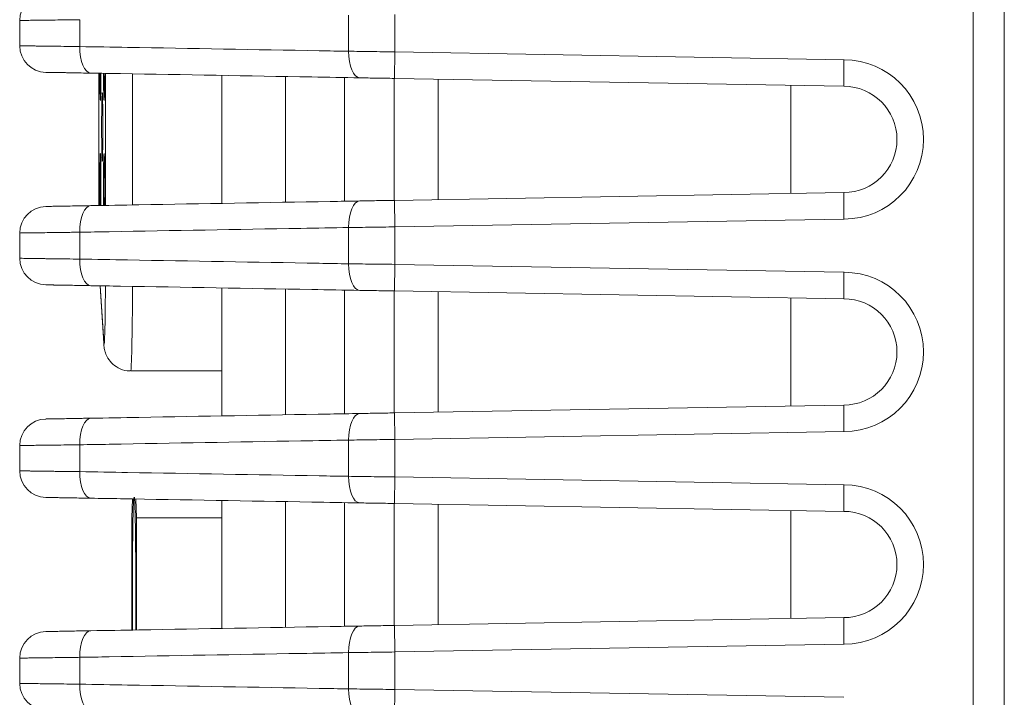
# Model space of a CAD drawing. Header units: millimetres. Extents: x 990 to 1809, y 0 to 562.
# Tile 51 of 256: x 1198 to 1217, y 324 to 337. Entities that reach past the tile are written whole.
import ezdxf

# ---------------------------------------------------------------- set-up
doc = ezdxf.new("R2010")
doc.units = ezdxf.units.MM
doc.layers.add('1', color=7, linetype='Continuous', true_color=0xffffff)

msp = doc.modelspace()

# ---------------------------------------------------------------- linework, layer by layer
at = {"layer": '1', "color": 7, "linetype": 'Continuous', "lineweight": 18}
for p, q in [((1216.353, 298.616), (1216.353, 378.66)), ((1216.94, 378.66), (1216.94, 304.388)), ((1205.477, 336.286), (1205.469, 335.786)), ((1205.477, 336.286), (1213.925, 336.138)), ((1199.912, 335.883), (1199.912, 333.394)), ((1200.034, 333.396), (1200.034, 335.881)), ((1200.543, 333.405), (1200.543, 335.872)), ((1202.221, 335.843), (1202.221, 333.434)), ((1203.421, 333.455), (1203.421, 335.821)), ((1204.528, 335.802), (1204.528, 333.474)), ((1205.467, 333.491), (1205.467, 335.786)), ((1213.921, 335.638), (1205.469, 335.786)), ((1206.29, 335.771), (1206.29, 333.505)), ((1205.469, 333.491), (1213.921, 333.638)), ((1205.477, 332.991), (1205.469, 333.491)), ((1213.925, 333.138), (1205.477, 332.991)), ((1205.469, 331.786), (1205.477, 332.286)), ((1205.477, 332.286), (1213.925, 332.138)), ((1199.932, 331.876), (1200.002, 330.801)), ((1199.933, 331.882), (1200.001, 330.833)), ((1202.221, 331.843), (1202.221, 329.434)), ((1203.421, 329.455), (1203.421, 331.821)), ((1204.528, 331.802), (1204.528, 329.474)), ((1205.467, 329.491), (1205.467, 331.786)), ((1213.921, 331.638), (1205.469, 331.786)), ((1206.29, 331.771), (1206.29, 329.505)), ((1200.508, 330.282), (1202.221, 330.282)), ((1205.469, 329.491), (1213.921, 329.638)), ((1205.469, 329.491), (1205.477, 328.991)), ((1213.925, 329.138), (1205.477, 328.991)), ((1205.469, 327.786), (1205.477, 328.286)), ((1205.477, 328.286), (1213.925, 328.138)), ((1200.54, 327.872), (1200.529, 327.516)), ((1200.616, 327.516), (1200.606, 327.871)), ((1202.221, 327.843), (1202.221, 325.434)), ((1203.421, 325.455), (1203.421, 327.821)), ((1204.528, 327.802), (1204.528, 325.474)), ((1205.467, 325.491), (1205.467, 327.786)), ((1213.921, 327.638), (1205.469, 327.786)), ((1206.29, 327.771), (1206.29, 325.505)), ((1200.529, 327.516), (1200.529, 325.404)), ((1202.221, 327.516), (1200.616, 327.516)), ((1200.616, 325.406), (1200.616, 327.516)), ((1205.469, 325.491), (1213.921, 325.638)), ((1205.469, 325.491), (1205.477, 324.991)), ((1213.925, 325.138), (1205.477, 324.991)), ((1205.469, 323.786), (1205.477, 324.286)), ((1205.477, 324.286), (1213.925, 324.138))]:
    msp.add_line(p, q, dxfattribs=at)
for centre, radius, start, end in [((1198.921, 336.876), 0.5, 91, 180), ((1198.921, 336.4), 0.5, 180, 269), ((1213.921, 334.638), 1.5, 270.1835, 89.8165), ((1213.921, 334.638), 1, 270, 90), ((1198.921, 332.876), 0.5, 91, 180), ((1198.921, 332.4), 0.5, 180, 269), ((1213.921, 330.638), 1.5, 270.1835, 89.8165), ((1213.921, 330.638), 1, 270, 90), ((1198.921, 328.876), 0.5, 91, 180), ((1198.921, 328.4), 0.5, 180, 269), ((1213.921, 326.638), 1.5, 270.1835, 89.8165), ((1213.921, 326.638), 1, 270, 90), ((1198.921, 324.876), 0.5, 91, 180), ((1198.921, 324.4), 0.5, 180, 269)]:
    msp.add_arc(centre, radius, start, end, dxfattribs=at)
for centre, major_axis, ratio, start_param, end_param in [((1199.768, 336.385), (0.009, 0.5), 0.434695, 1.578384, 3.141593), ((1204.825, 336.297), (0.009, 0.5), 0.434695, 1.578384, 3.141593), ((1199.938, 336.023), (0, 0.65), 0.017452, 1.792475, 3.141593), ((1199.938, 336.023), (0, 0.65), 0.017452, 3.141593, 4.488993), ((1200.008, 336.023), (0, 0.65), 0.017452, 1.79439, 3.141593), ((1200.008, 336.023), (0, 0.65), 0.017452, 3.141593, 4.487028), ((1199.973, 334.873), (0, 0.65), 0.017452, 0, 3.141593), ((1200.223, 335.523), (0, 0.25), 0.999848, 1.570824, 1.710424), ((1199.973, 334.873), (0, 0.65), 0.017452, 3.141593, 6.283185), ((1199.938, 333.723), (0, 0.65), 0.017452, 0, 2.113998), ((1200.188, 334.373), (0, 0.25), 0.999848, 1.570824, 1.746136), ((1199.938, 333.723), (0, 0.65), 0.017452, 4.171594, 6.283185), ((1200.008, 333.723), (0, 0.65), 0.017452, 0, 2.111738), ((1200.008, 333.723), (0, 0.65), 0.017452, 4.1739, 6.283185), ((1199.768, 332.891), (0.009, -0.5), 0.434695, 3.141593, 4.704801), ((1204.825, 332.979), (-0.009, 0.5), 0.434695, 0, 1.563209), ((1199.768, 332.385), (0.009, 0.5), 0.434695, 1.578384, 3.141593), ((1204.825, 332.297), (0.009, 0.5), 0.434695, 1.578384, 3.141593), ((1200.008, 332.282), (0, -1.5), 0.017452, 0.417652, 1.297227), ((1200.508, 332.282), (0, -2), 0.017452, 0.000033, 1.364001), ((1200.008, 332.282), (0, -1.5), 0.017452, 6.020639, 6.700837), ((1200.501, 330.833), (0.499, 0.032), 0.965585, 3.07444, 3.141616), ((1204.825, 328.979), (-0.009, 0.5), 0.434695, 0, 1.563209), ((1199.768, 328.891), (0.009, -0.5), 0.434695, 3.141593, 4.704801), ((1199.768, 328.385), (0.009, 0.5), 0.434695, 1.578384, 3.141593), ((1204.825, 328.297), (-0.009, -0.5), 0.434695, 4.719976, 6.283185), ((1200.573, 326.073), (0, 1.85), 0.017452, 0.168025, 1.940571), ((1200.573, 326.073), (0, 1.85), 0.017452, 4.340307, 6.14088), ((1204.825, 324.979), (-0.009, 0.5), 0.434695, 0, 1.563209), ((1199.768, 324.891), (0.009, -0.5), 0.434695, 3.141593, 4.704801), ((1199.768, 324.385), (0.009, 0.5), 0.434695, 1.578384, 3.141593), ((1204.825, 324.297), (-0.009, -0.5), 0.434696, 4.719976, 6.283185)]:
    msp.add_ellipse(centre, major_axis=major_axis, ratio=ratio, start_param=start_param, end_param=end_param, dxfattribs=at)
for points, knots in [([(1199.551, 336.891), (1199.509, 336.89), (1199.467, 336.89), (1199.385, 336.889), (1199.345, 336.888), (1199.228, 336.887), (1199.081, 336.885), (1198.952, 336.883), (1198.876, 336.882), (1198.861, 336.882), (1198.832, 336.882), (1198.79, 336.881), (1198.751, 336.881), (1198.676, 336.88), (1198.633, 336.879), (1198.576, 336.878), (1198.558, 336.878), (1198.534, 336.878), (1198.526, 336.878), (1198.512, 336.877), (1198.505, 336.877), (1198.472, 336.877), (1198.453, 336.877), (1198.427, 336.876), (1198.42, 336.876), (1198.421, 336.876)], [0, 0, 0, 0, 0.062488, 0.062488, 0.124976, 0.124976, 0.249953, 0.374929, 0.374929, 0.406173, 0.406173, 0.437417, 0.499905, 0.499905, 0.624882, 0.624882, 0.68737, 0.68737, 0.718614, 0.718614, 0.749858, 0.749858, 0.874834, 0.874834, 1, 1, 1, 1]), ([(1198.421, 336.4), (1198.421, 336.4), (1198.422, 336.4), (1198.429, 336.4), (1198.434, 336.4), (1198.454, 336.4), (1198.493, 336.399), (1198.557, 336.398), (1198.605, 336.398), (1198.615, 336.397), (1198.635, 336.397), (1198.667, 336.397), (1198.703, 336.396), (1198.777, 336.395), (1198.832, 336.395), (1198.922, 336.393), (1198.953, 336.393), (1199.002, 336.392), (1199.019, 336.392), (1199.053, 336.392), (1199.07, 336.391), (1199.157, 336.39), (1199.231, 336.389), (1199.385, 336.387), (1199.466, 336.386), (1199.551, 336.385)], [0, 0, 0, 0, 0.062017, 0.062017, 0.124549, 0.124549, 0.249613, 0.374678, 0.374678, 0.405944, 0.405944, 0.43721, 0.499742, 0.499742, 0.624807, 0.624807, 0.687339, 0.687339, 0.718605, 0.718605, 0.749871, 0.749871, 0.874936, 0.874936, 1, 1, 1, 1]), ([(1199.551, 336.385), (1199.851, 336.38), (1200.151, 336.375), (1201.652, 336.349), (1202.853, 336.328), (1204.238, 336.303), (1204.423, 336.3), (1204.608, 336.297)], [0, 0, 0, 0, 0.178059, 0.178059, 0.890297, 0.890297, 1, 1, 1, 1]), ([(1204.608, 336.297), (1204.676, 336.296), (1204.745, 336.295), (1204.886, 336.293), (1204.957, 336.292), (1205.103, 336.29), (1205.177, 336.289), (1205.327, 336.288), (1205.402, 336.287), (1205.477, 336.286)], [0, 0, 0, 0, 0.25, 0.25, 0.5, 0.5, 0.75, 0.75, 1, 1, 1, 1]), ([(1213.925, 336.138), (1213.925, 336.122), (1213.925, 336.106), (1213.925, 336.073), (1213.924, 336.056), (1213.924, 336.024), (1213.924, 336.008), (1213.924, 335.977), (1213.923, 335.946), (1213.923, 335.917), (1213.923, 335.888), (1213.923, 335.874), (1213.922, 335.833), (1213.922, 335.808), (1213.922, 335.773), (1213.922, 335.762), (1213.921, 335.741), (1213.921, 335.731), (1213.921, 335.704), (1213.921, 335.689), (1213.921, 335.67), (1213.921, 335.664), (1213.921, 335.655), (1213.921, 335.651), (1213.921, 335.641), (1213.921, 335.638), (1213.921, 335.638)], [0, 0, 0, 0, 0.0625, 0.0625, 0.125, 0.125, 0.1875, 0.1875, 0.25, 0.3125, 0.3125, 0.375, 0.375, 0.5, 0.5, 0.5625, 0.5625, 0.625, 0.625, 0.75, 0.75, 0.8125, 0.8125, 0.875, 0.875, 1, 1, 1, 1]), ([(1199.76, 335.885), (1199.696, 335.886), (1199.635, 335.887), (1199.519, 335.889), (1199.464, 335.89), (1199.399, 335.892), (1199.386, 335.892), (1199.361, 335.892), (1199.348, 335.892), (1199.311, 335.893), (1199.288, 335.894), (1199.22, 335.895), (1199.179, 335.895), (1199.123, 335.896), (1199.106, 335.897), (1199.081, 335.897), (1199.073, 335.897), (1199.057, 335.898), (1199.05, 335.898), (1199.014, 335.898), (1198.966, 335.899), (1198.937, 335.9), (1198.922, 335.9), (1198.918, 335.9), (1198.913, 335.9), (1198.912, 335.9), (1198.912, 335.9)], [0, 0, 0, 0, 0.125019, 0.125019, 0.250037, 0.250037, 0.281292, 0.281292, 0.312547, 0.312547, 0.375056, 0.375056, 0.500075, 0.500075, 0.562584, 0.562584, 0.593839, 0.593839, 0.625093, 0.625093, 0.750112, 0.875131, 0.875131, 0.93764, 0.93764, 1, 1, 1, 1]), ([(1204.817, 335.797), (1204.516, 335.802), (1204.216, 335.807), (1202.716, 335.834), (1201.515, 335.855), (1200.13, 335.879), (1199.945, 335.882), (1199.76, 335.885)], [0, 0, 0, 0, 0.178059, 0.178059, 0.890297, 0.890297, 1, 1, 1, 1]), ([(1200.019, 335.879), (1200.019, 335.86), (1200.018, 335.762), (1200.017, 335.602), (1200.014, 335.47), (1200.012, 335.418), (1200.011, 335.407), (1200.011, 335.407)], [0, 0, 0, 0, 0.079125, 0.405464, 0.728932, 0.905878, 1, 1, 1, 1]), ([(1205.469, 335.786), (1205.412, 335.787), (1205.356, 335.788), (1205.243, 335.79), (1205.132, 335.791), (1204.971, 335.794), (1204.868, 335.796), (1204.817, 335.797)], [0, 0, 0, 0, 0.25, 0.25, 0.5, 0.75, 1, 1, 1, 1]), ([(1199.976, 335.489), (1199.976, 335.489), (1199.976, 335.488), (1199.977, 335.479), (1199.979, 335.435), (1199.981, 335.326), (1199.983, 335.214), (1199.983, 335.138), (1199.983, 335.136)], [0, 0, 0, 0, 0.009365, 0.112451, 0.309114, 0.619234, 0.989729, 1, 1, 1, 1]), ([(1199.983, 335.136), (1199.984, 335.062), (1199.984, 334.911), (1199.984, 334.667), (1199.982, 334.452), (1199.979, 334.32), (1199.977, 334.268), (1199.976, 334.257), (1199.976, 334.257)], [0, 0, 0, 0, 0.201218, 0.410158, 0.619161, 0.826324, 0.939649, 1, 1, 1, 1]), ([(1200.011, 334.339), (1200.011, 334.339), (1200.011, 334.338), (1200.012, 334.329), (1200.014, 334.285), (1200.016, 334.176), (1200.018, 334.064), (1200.018, 333.988), (1200.018, 333.986)], [0, 0, 0, 0, 0.009365, 0.112451, 0.309114, 0.619234, 0.989729, 1, 1, 1, 1]), ([(1200.018, 333.986), (1200.019, 333.912), (1200.019, 333.761), (1200.019, 333.549), (1200.018, 333.431), (1200.017, 333.39)], [0, 0, 0, 0, 0.375387, 0.765177, 1, 1, 1, 1]), ([(1213.925, 333.138), (1213.925, 333.154), (1213.925, 333.171), (1213.925, 333.203), (1213.924, 333.22), (1213.924, 333.252), (1213.924, 333.268), (1213.924, 333.299), (1213.923, 333.33), (1213.923, 333.359), (1213.923, 333.388), (1213.923, 333.403), (1213.922, 333.443), (1213.922, 333.469), (1213.922, 333.503), (1213.922, 333.514), (1213.921, 333.535), (1213.921, 333.545), (1213.921, 333.572), (1213.921, 333.587), (1213.921, 333.606), (1213.921, 333.612), (1213.921, 333.621), (1213.921, 333.625), (1213.921, 333.635), (1213.921, 333.638), (1213.921, 333.638)], [0, 0, 0, 0, 0.0625, 0.0625, 0.125, 0.125, 0.1875, 0.1875, 0.25, 0.3125, 0.3125, 0.375, 0.375, 0.5, 0.5, 0.5625, 0.5625, 0.625, 0.625, 0.75, 0.75, 0.8125, 0.8125, 0.875, 0.875, 1, 1, 1, 1]), ([(1198.912, 333.376), (1198.912, 333.376), (1198.917, 333.376), (1198.936, 333.377), (1198.951, 333.377), (1198.975, 333.377), (1198.98, 333.377), (1198.991, 333.378), (1198.997, 333.378), (1199.015, 333.378), (1199.028, 333.378), (1199.071, 333.379), (1199.104, 333.379), (1199.159, 333.38), (1199.179, 333.381), (1199.21, 333.381), (1199.221, 333.382), (1199.242, 333.382), (1199.253, 333.382), (1199.31, 333.383), (1199.408, 333.385), (1199.518, 333.387), (1199.605, 333.388), (1199.635, 333.389), (1199.697, 333.39), (1199.728, 333.39), (1199.76, 333.391)], [0, 0, 0, 0, 0.125, 0.125, 0.25, 0.25, 0.28125, 0.28125, 0.3125, 0.3125, 0.375, 0.375, 0.5, 0.5, 0.5625, 0.5625, 0.59375, 0.59375, 0.625, 0.625, 0.75, 0.875, 0.875, 0.9375, 0.9375, 1, 1, 1, 1]), ([(1199.76, 333.391), (1200.06, 333.396), (1200.36, 333.401), (1201.861, 333.428), (1203.061, 333.449), (1204.447, 333.473), (1204.632, 333.476), (1204.817, 333.479)], [0, 0, 0, 0, 0.178059, 0.178059, 0.890297, 0.890297, 1, 1, 1, 1]), ([(1204.817, 333.479), (1204.868, 333.48), (1204.971, 333.482), (1205.132, 333.485), (1205.243, 333.487), (1205.356, 333.489), (1205.412, 333.49), (1205.469, 333.491)], [0, 0, 0, 0, 0.25, 0.5, 0.75, 0.75, 1, 1, 1, 1]), ([(1205.477, 332.991), (1205.402, 332.99), (1205.327, 332.989), (1205.177, 332.987), (1205.103, 332.986), (1204.957, 332.984), (1204.886, 332.983), (1204.745, 332.981), (1204.676, 332.98), (1204.608, 332.979)], [0, 0, 0, 0, 0.25, 0.25, 0.5, 0.5, 0.75, 0.75, 1, 1, 1, 1]), ([(1199.551, 332.891), (1199.509, 332.89), (1199.467, 332.89), (1199.385, 332.889), (1199.345, 332.888), (1199.228, 332.887), (1199.081, 332.885), (1198.952, 332.883), (1198.876, 332.882), (1198.861, 332.882), (1198.832, 332.882), (1198.79, 332.881), (1198.751, 332.881), (1198.676, 332.88), (1198.633, 332.879), (1198.576, 332.878), (1198.558, 332.878), (1198.534, 332.878), (1198.526, 332.878), (1198.512, 332.877), (1198.505, 332.877), (1198.472, 332.877), (1198.453, 332.877), (1198.427, 332.876), (1198.42, 332.876), (1198.421, 332.876)], [0, 0, 0, 0, 0.062484, 0.062484, 0.124968, 0.124968, 0.249937, 0.374905, 0.374905, 0.406147, 0.406147, 0.437389, 0.499873, 0.499873, 0.624842, 0.624842, 0.687326, 0.687326, 0.718568, 0.718568, 0.74981, 0.74981, 0.874779, 0.874779, 1, 1, 1, 1]), ([(1204.608, 332.979), (1204.308, 332.974), (1204.008, 332.969), (1202.507, 332.943), (1201.306, 332.922), (1199.921, 332.897), (1199.736, 332.894), (1199.551, 332.891)], [0, 0, 0, 0, 0.178059, 0.178059, 0.890297, 0.890297, 1, 1, 1, 1]), ([(1198.421, 332.4), (1198.421, 332.4), (1198.422, 332.4), (1198.429, 332.4), (1198.434, 332.4), (1198.454, 332.4), (1198.493, 332.399), (1198.557, 332.398), (1198.605, 332.398), (1198.615, 332.397), (1198.635, 332.397), (1198.667, 332.397), (1198.703, 332.396), (1198.777, 332.395), (1198.832, 332.395), (1198.922, 332.393), (1198.953, 332.393), (1199.002, 332.392), (1199.019, 332.392), (1199.053, 332.392), (1199.07, 332.391), (1199.157, 332.39), (1199.231, 332.389), (1199.385, 332.387), (1199.466, 332.386), (1199.551, 332.385)], [0, 0, 0, 0, 0.062065, 0.062065, 0.124594, 0.124594, 0.249652, 0.37471, 0.37471, 0.405974, 0.405974, 0.437239, 0.499768, 0.499768, 0.624826, 0.624826, 0.687355, 0.687355, 0.718619, 0.718619, 0.749884, 0.749884, 0.874942, 0.874942, 1, 1, 1, 1]), ([(1199.551, 332.385), (1199.851, 332.38), (1200.151, 332.375), (1201.652, 332.349), (1202.853, 332.328), (1204.238, 332.303), (1204.423, 332.3), (1204.608, 332.297)], [0, 0, 0, 0, 0.178059, 0.178059, 0.890297, 0.890297, 1, 1, 1, 1]), ([(1204.608, 332.297), (1204.676, 332.296), (1204.745, 332.295), (1204.886, 332.293), (1204.957, 332.292), (1205.103, 332.29), (1205.177, 332.289), (1205.327, 332.288), (1205.402, 332.287), (1205.477, 332.286)], [0, 0, 0, 0, 0.25, 0.25, 0.5, 0.5, 0.75, 0.75, 1, 1, 1, 1]), ([(1213.925, 332.138), (1213.925, 332.122), (1213.925, 332.106), (1213.925, 332.073), (1213.924, 332.056), (1213.924, 332.024), (1213.924, 332.008), (1213.924, 331.977), (1213.923, 331.946), (1213.923, 331.917), (1213.923, 331.888), (1213.923, 331.874), (1213.922, 331.833), (1213.922, 331.808), (1213.922, 331.773), (1213.922, 331.762), (1213.921, 331.741), (1213.921, 331.731), (1213.921, 331.704), (1213.921, 331.689), (1213.921, 331.67), (1213.921, 331.664), (1213.921, 331.655), (1213.921, 331.651), (1213.921, 331.641), (1213.921, 331.638), (1213.921, 331.638)], [0, 0, 0, 0, 0.0625, 0.0625, 0.125, 0.125, 0.1875, 0.1875, 0.25, 0.3125, 0.3125, 0.375, 0.375, 0.5, 0.5, 0.5625, 0.5625, 0.625, 0.625, 0.75, 0.75, 0.8125, 0.8125, 0.875, 0.875, 1, 1, 1, 1]), ([(1199.76, 331.885), (1199.696, 331.886), (1199.635, 331.887), (1199.519, 331.889), (1199.464, 331.89), (1199.399, 331.892), (1199.386, 331.892), (1199.361, 331.892), (1199.348, 331.892), (1199.311, 331.893), (1199.288, 331.894), (1199.22, 331.895), (1199.179, 331.895), (1199.123, 331.896), (1199.106, 331.897), (1199.081, 331.897), (1199.073, 331.897), (1199.057, 331.898), (1199.05, 331.898), (1199.014, 331.898), (1198.966, 331.899), (1198.937, 331.9), (1198.922, 331.9), (1198.918, 331.9), (1198.913, 331.9), (1198.912, 331.9), (1198.912, 331.9)], [0, 0, 0, 0, 0.125009, 0.125009, 0.250019, 0.250019, 0.281271, 0.281271, 0.312524, 0.312524, 0.375028, 0.375028, 0.500038, 0.500038, 0.562542, 0.562542, 0.593795, 0.593795, 0.625047, 0.625047, 0.750057, 0.875066, 0.875066, 0.937571, 0.937571, 1, 1, 1, 1]), ([(1204.817, 331.797), (1204.516, 331.802), (1204.216, 331.807), (1202.716, 331.834), (1201.515, 331.855), (1200.13, 331.879), (1199.945, 331.882), (1199.76, 331.885)], [0, 0, 0, 0, 0.178059, 0.178059, 0.890297, 0.890297, 1, 1, 1, 1]), ([(1205.469, 331.786), (1205.412, 331.787), (1205.356, 331.788), (1205.243, 331.79), (1205.132, 331.791), (1204.971, 331.794), (1204.868, 331.796), (1204.817, 331.797)], [0, 0, 0, 0, 0.25, 0.25, 0.5, 0.75, 1, 1, 1, 1]), ([(1200.002, 330.801), (1200.001, 330.786), (1200.006, 330.749), (1200.014, 330.688), (1200.034, 330.611), (1200.081, 330.51), (1200.172, 330.399), (1200.311, 330.314), (1200.435, 330.274), (1200.503, 330.284), (1200.513, 330.286)], [0, 0, 0, 0, 0.205199, 0.294482, 0.37033, 0.48739, 0.629964, 0.793257, 0.972195, 1, 1, 1, 1]), ([(1199.76, 329.391), (1200.06, 329.396), (1200.36, 329.401), (1201.861, 329.428), (1203.061, 329.449), (1204.447, 329.473), (1204.632, 329.476), (1204.817, 329.479)], [0, 0, 0, 0, 0.178059, 0.178059, 0.890297, 0.890297, 1, 1, 1, 1]), ([(1204.817, 329.479), (1204.868, 329.48), (1204.971, 329.482), (1205.132, 329.485), (1205.243, 329.487), (1205.356, 329.489), (1205.412, 329.49), (1205.469, 329.491)], [0, 0, 0, 0, 0.25, 0.5, 0.75, 0.75, 1, 1, 1, 1]), ([(1213.925, 329.138), (1213.925, 329.154), (1213.925, 329.171), (1213.925, 329.203), (1213.924, 329.22), (1213.924, 329.252), (1213.924, 329.268), (1213.924, 329.299), (1213.923, 329.33), (1213.923, 329.359), (1213.923, 329.388), (1213.923, 329.403), (1213.922, 329.443), (1213.922, 329.469), (1213.922, 329.503), (1213.922, 329.514), (1213.921, 329.535), (1213.921, 329.545), (1213.921, 329.572), (1213.921, 329.587), (1213.921, 329.606), (1213.921, 329.612), (1213.921, 329.621), (1213.921, 329.625), (1213.921, 329.635), (1213.921, 329.638), (1213.921, 329.638)], [0, 0, 0, 0, 0.0625, 0.0625, 0.125, 0.125, 0.1875, 0.1875, 0.25, 0.3125, 0.3125, 0.375, 0.375, 0.5, 0.5, 0.5625, 0.5625, 0.625, 0.625, 0.75, 0.75, 0.8125, 0.8125, 0.875, 0.875, 1, 1, 1, 1]), ([(1198.912, 329.376), (1198.912, 329.376), (1198.917, 329.376), (1198.936, 329.377), (1198.951, 329.377), (1198.975, 329.377), (1198.98, 329.377), (1198.991, 329.378), (1198.997, 329.378), (1199.015, 329.378), (1199.028, 329.378), (1199.071, 329.379), (1199.104, 329.379), (1199.159, 329.38), (1199.179, 329.381), (1199.21, 329.381), (1199.221, 329.382), (1199.242, 329.382), (1199.253, 329.382), (1199.31, 329.383), (1199.408, 329.385), (1199.518, 329.387), (1199.605, 329.388), (1199.635, 329.389), (1199.697, 329.39), (1199.728, 329.39), (1199.76, 329.391)], [0, 0, 0, 0, 0.125, 0.125, 0.25, 0.25, 0.28125, 0.28125, 0.3125, 0.3125, 0.375, 0.375, 0.5, 0.5, 0.5625, 0.5625, 0.59375, 0.59375, 0.625, 0.625, 0.75, 0.875, 0.875, 0.9375, 0.9375, 1, 1, 1, 1]), ([(1204.608, 328.979), (1204.308, 328.974), (1204.008, 328.969), (1202.507, 328.943), (1201.306, 328.922), (1199.921, 328.897), (1199.736, 328.894), (1199.551, 328.891)], [0, 0, 0, 0, 0.178059, 0.178059, 0.890297, 0.890297, 1, 1, 1, 1]), ([(1205.477, 328.991), (1205.402, 328.99), (1205.327, 328.989), (1205.177, 328.987), (1205.103, 328.986), (1204.957, 328.984), (1204.886, 328.983), (1204.745, 328.981), (1204.676, 328.98), (1204.608, 328.979)], [0, 0, 0, 0, 0.25, 0.25, 0.5, 0.5, 0.75, 0.75, 1, 1, 1, 1]), ([(1199.551, 328.891), (1199.509, 328.89), (1199.467, 328.89), (1199.385, 328.889), (1199.345, 328.888), (1199.228, 328.887), (1199.081, 328.885), (1198.952, 328.883), (1198.876, 328.882), (1198.861, 328.882), (1198.832, 328.882), (1198.79, 328.881), (1198.751, 328.881), (1198.676, 328.88), (1198.633, 328.879), (1198.576, 328.878), (1198.558, 328.878), (1198.534, 328.878), (1198.526, 328.878), (1198.512, 328.877), (1198.505, 328.877), (1198.472, 328.877), (1198.453, 328.877), (1198.427, 328.876), (1198.42, 328.876), (1198.421, 328.876)], [0, 0, 0, 0, 0.062479, 0.062479, 0.124958, 0.124958, 0.249916, 0.374874, 0.374874, 0.406114, 0.406114, 0.437353, 0.499833, 0.499833, 0.624791, 0.624791, 0.68727, 0.68727, 0.718509, 0.718509, 0.749749, 0.749749, 0.874707, 0.874707, 1, 1, 1, 1]), ([(1198.421, 328.4), (1198.421, 328.4), (1198.422, 328.4), (1198.429, 328.4), (1198.434, 328.4), (1198.454, 328.4), (1198.493, 328.399), (1198.557, 328.398), (1198.605, 328.398), (1198.615, 328.397), (1198.635, 328.397), (1198.667, 328.397), (1198.703, 328.396), (1198.777, 328.395), (1198.832, 328.395), (1198.922, 328.393), (1198.953, 328.393), (1199.002, 328.392), (1199.019, 328.392), (1199.053, 328.392), (1199.07, 328.391), (1199.157, 328.39), (1199.231, 328.389), (1199.385, 328.387), (1199.466, 328.386), (1199.551, 328.385)], [0, 0, 0, 0, 0.06215, 0.06215, 0.124673, 0.124673, 0.24972, 0.374767, 0.374767, 0.406028, 0.406028, 0.43729, 0.499813, 0.499813, 0.62486, 0.62486, 0.687383, 0.687383, 0.718645, 0.718645, 0.749907, 0.749907, 0.874953, 0.874953, 1, 1, 1, 1]), ([(1199.551, 328.385), (1199.851, 328.38), (1200.151, 328.375), (1201.652, 328.349), (1202.853, 328.328), (1204.238, 328.303), (1204.423, 328.3), (1204.608, 328.297)], [0, 0, 0, 0, 0.178059, 0.178059, 0.890297, 0.890297, 1, 1, 1, 1]), ([(1204.608, 328.297), (1204.676, 328.296), (1204.745, 328.295), (1204.886, 328.293), (1204.957, 328.292), (1205.103, 328.29), (1205.177, 328.289), (1205.327, 328.288), (1205.402, 328.287), (1205.477, 328.286)], [0, 0, 0, 0, 0.25, 0.25, 0.5, 0.5, 0.75, 0.75, 1, 1, 1, 1]), ([(1213.925, 328.138), (1213.925, 328.122), (1213.925, 328.106), (1213.925, 328.073), (1213.924, 328.056), (1213.924, 328.024), (1213.924, 328.008), (1213.924, 327.977), (1213.923, 327.946), (1213.923, 327.917), (1213.923, 327.888), (1213.923, 327.874), (1213.922, 327.833), (1213.922, 327.808), (1213.922, 327.773), (1213.922, 327.762), (1213.921, 327.741), (1213.921, 327.731), (1213.921, 327.704), (1213.921, 327.689), (1213.921, 327.67), (1213.921, 327.664), (1213.921, 327.655), (1213.921, 327.651), (1213.921, 327.641), (1213.921, 327.638), (1213.921, 327.638)], [0, 0, 0, 0, 0.0625, 0.0625, 0.125, 0.125, 0.1875, 0.1875, 0.25, 0.3125, 0.3125, 0.375, 0.375, 0.5, 0.5, 0.5625, 0.5625, 0.625, 0.625, 0.75, 0.75, 0.8125, 0.8125, 0.875, 0.875, 1, 1, 1, 1]), ([(1199.76, 327.885), (1199.696, 327.886), (1199.635, 327.887), (1199.519, 327.889), (1199.464, 327.89), (1199.399, 327.892), (1199.386, 327.892), (1199.361, 327.892), (1199.348, 327.892), (1199.311, 327.893), (1199.288, 327.894), (1199.22, 327.895), (1199.179, 327.895), (1199.123, 327.896), (1199.106, 327.897), (1199.081, 327.897), (1199.073, 327.897), (1199.057, 327.898), (1199.05, 327.898), (1199.014, 327.898), (1198.966, 327.899), (1198.937, 327.9), (1198.922, 327.9), (1198.918, 327.9), (1198.913, 327.9), (1198.912, 327.9), (1198.912, 327.9)], [0, 0, 0, 0, 0.125, 0.125, 0.25, 0.25, 0.28125, 0.28125, 0.3125, 0.3125, 0.375, 0.375, 0.5, 0.5, 0.5625, 0.5625, 0.59375, 0.59375, 0.625, 0.625, 0.75, 0.875, 0.875, 0.9375, 0.9375, 1, 1, 1, 1]), ([(1204.817, 327.797), (1204.516, 327.802), (1204.216, 327.807), (1202.716, 327.834), (1201.515, 327.855), (1200.13, 327.879), (1199.945, 327.882), (1199.76, 327.885)], [0, 0, 0, 0, 0.178059, 0.178059, 0.890297, 0.890297, 1, 1, 1, 1]), ([(1205.469, 327.786), (1205.412, 327.787), (1205.356, 327.788), (1205.243, 327.79), (1205.132, 327.791), (1204.971, 327.794), (1204.868, 327.796), (1204.817, 327.797)], [0, 0, 0, 0, 0.25, 0.25, 0.5, 0.75, 1, 1, 1, 1]), ([(1213.925, 325.138), (1213.925, 325.154), (1213.925, 325.171), (1213.925, 325.203), (1213.924, 325.22), (1213.924, 325.252), (1213.924, 325.268), (1213.924, 325.299), (1213.923, 325.33), (1213.923, 325.359), (1213.923, 325.388), (1213.923, 325.403), (1213.922, 325.443), (1213.922, 325.469), (1213.922, 325.503), (1213.922, 325.514), (1213.921, 325.535), (1213.921, 325.545), (1213.921, 325.572), (1213.921, 325.587), (1213.921, 325.606), (1213.921, 325.612), (1213.921, 325.621), (1213.921, 325.625), (1213.921, 325.635), (1213.921, 325.638), (1213.921, 325.638)], [0, 0, 0, 0, 0.0625, 0.0625, 0.125, 0.125, 0.1875, 0.1875, 0.25, 0.3125, 0.3125, 0.375, 0.375, 0.5, 0.5, 0.5625, 0.5625, 0.625, 0.625, 0.75, 0.75, 0.8125, 0.8125, 0.875, 0.875, 1, 1, 1, 1]), ([(1199.76, 325.391), (1200.06, 325.396), (1200.36, 325.401), (1201.861, 325.428), (1203.061, 325.449), (1204.447, 325.473), (1204.632, 325.476), (1204.817, 325.479)], [0, 0, 0, 0, 0.17806, 0.17806, 0.890298, 0.890298, 1, 1, 1, 1]), ([(1204.817, 325.479), (1204.868, 325.48), (1204.971, 325.482), (1205.132, 325.485), (1205.243, 325.487), (1205.356, 325.489), (1205.412, 325.49), (1205.469, 325.491)], [0, 0, 0, 0, 0.25, 0.5, 0.75, 0.75, 1, 1, 1, 1]), ([(1198.912, 325.376), (1198.912, 325.376), (1198.917, 325.376), (1198.936, 325.377), (1198.951, 325.377), (1198.975, 325.377), (1198.98, 325.377), (1198.991, 325.378), (1198.997, 325.378), (1199.015, 325.378), (1199.028, 325.378), (1199.071, 325.379), (1199.104, 325.379), (1199.159, 325.38), (1199.179, 325.381), (1199.21, 325.381), (1199.221, 325.382), (1199.242, 325.382), (1199.253, 325.382), (1199.31, 325.383), (1199.408, 325.385), (1199.518, 325.387), (1199.605, 325.388), (1199.635, 325.389), (1199.697, 325.39), (1199.728, 325.39), (1199.76, 325.391)], [0, 0, 0, 0, 0.125, 0.125, 0.25, 0.25, 0.28125, 0.28125, 0.3125, 0.3125, 0.375, 0.375, 0.5, 0.5, 0.5625, 0.5625, 0.59375, 0.59375, 0.625, 0.625, 0.75, 0.875, 0.875, 0.9375, 0.9375, 1, 1, 1, 1]), ([(1199.551, 324.891), (1199.509, 324.89), (1199.467, 324.89), (1199.385, 324.889), (1199.345, 324.888), (1199.228, 324.887), (1199.081, 324.885), (1198.952, 324.883), (1198.876, 324.882), (1198.861, 324.882), (1198.832, 324.882), (1198.79, 324.881), (1198.751, 324.881), (1198.676, 324.88), (1198.633, 324.879), (1198.576, 324.878), (1198.558, 324.878), (1198.534, 324.878), (1198.526, 324.878), (1198.512, 324.877), (1198.505, 324.877), (1198.472, 324.877), (1198.453, 324.877), (1198.427, 324.876), (1198.42, 324.876), (1198.421, 324.876)], [0, 0, 0, 0, 0.062474, 0.062474, 0.124949, 0.124949, 0.249898, 0.374847, 0.374847, 0.406084, 0.406084, 0.437321, 0.499796, 0.499796, 0.624745, 0.624745, 0.687219, 0.687219, 0.718456, 0.718456, 0.749693, 0.749693, 0.874642, 0.874642, 1, 1, 1, 1]), ([(1204.608, 324.979), (1204.308, 324.974), (1204.008, 324.969), (1202.507, 324.943), (1201.306, 324.922), (1199.921, 324.897), (1199.736, 324.894), (1199.551, 324.891)], [0, 0, 0, 0, 0.17806, 0.17806, 0.890298, 0.890298, 1, 1, 1, 1]), ([(1205.477, 324.991), (1205.402, 324.99), (1205.327, 324.989), (1205.177, 324.987), (1205.103, 324.986), (1204.957, 324.984), (1204.886, 324.983), (1204.745, 324.981), (1204.676, 324.98), (1204.608, 324.979)], [0, 0, 0, 0, 0.25, 0.25, 0.5, 0.5, 0.75, 0.75, 1, 1, 1, 1]), ([(1198.421, 324.4), (1198.421, 324.4), (1198.422, 324.4), (1198.429, 324.4), (1198.434, 324.4), (1198.454, 324.4), (1198.493, 324.399), (1198.557, 324.398), (1198.605, 324.398), (1198.615, 324.397), (1198.635, 324.397), (1198.667, 324.397), (1198.703, 324.396), (1198.777, 324.395), (1198.832, 324.395), (1198.922, 324.393), (1198.953, 324.393), (1199.002, 324.392), (1199.019, 324.392), (1199.053, 324.392), (1199.07, 324.391), (1199.157, 324.39), (1199.231, 324.389), (1199.385, 324.387), (1199.466, 324.386), (1199.551, 324.385)], [0, 0, 0, 0, 0.062268, 0.062268, 0.124783, 0.124783, 0.249814, 0.374845, 0.374845, 0.406103, 0.406103, 0.437361, 0.499876, 0.499876, 0.624907, 0.624907, 0.687423, 0.687423, 0.71868, 0.71868, 0.749938, 0.749938, 0.874969, 0.874969, 1, 1, 1, 1]), ([(1199.551, 324.385), (1199.851, 324.38), (1200.151, 324.375), (1201.652, 324.349), (1202.853, 324.328), (1204.238, 324.303), (1204.423, 324.3), (1204.608, 324.297)], [0, 0, 0, 0, 0.17806, 0.17806, 0.890298, 0.890298, 1, 1, 1, 1]), ([(1204.608, 324.297), (1204.676, 324.296), (1204.745, 324.295), (1204.886, 324.293), (1204.957, 324.292), (1205.103, 324.29), (1205.177, 324.289), (1205.327, 324.288), (1205.402, 324.287), (1205.477, 324.286)], [0, 0, 0, 0, 0.25, 0.25, 0.5, 0.5, 0.75, 0.75, 1, 1, 1, 1])]:
    msp.add_open_spline(points, degree=3, knots=knots, dxfattribs=at)
for points, degree in [([(1198.421, 336.4), (1198.421, 336.559), (1198.421, 336.717), (1198.421, 336.876)], 3), ([(1199.551, 336.891), (1199.551, 336.722), (1199.551, 336.554), (1199.551, 336.385)], 3), ([(1204.608, 336.297), (1204.608, 336.524), (1204.608, 336.752), (1204.608, 336.979)], 3), ([(1205.477, 336.991), (1205.477, 336.756), (1205.477, 336.521), (1205.477, 336.286)], 3), ([(1212.922, 335.656), (1212.922, 333.621)], 1), ([(1205.477, 332.991), (1205.477, 332.756), (1205.477, 332.521), (1205.477, 332.286)], 3), ([(1198.421, 332.4), (1198.421, 332.559), (1198.421, 332.717), (1198.421, 332.876)], 3), ([(1199.551, 332.891), (1199.551, 332.722), (1199.551, 332.554), (1199.551, 332.385)], 3), ([(1204.608, 332.297), (1204.608, 332.524), (1204.608, 332.752), (1204.608, 332.979)], 3), ([(1212.922, 331.656), (1212.922, 329.621)], 1), ([(1204.608, 328.297), (1204.608, 328.524), (1204.608, 328.752), (1204.608, 328.979)], 3), ([(1205.477, 328.991), (1205.477, 328.756), (1205.477, 328.521), (1205.477, 328.286)], 3), ([(1198.421, 328.4), (1198.421, 328.559), (1198.421, 328.717), (1198.421, 328.876)], 3), ([(1199.551, 328.891), (1199.551, 328.722), (1199.551, 328.554), (1199.551, 328.385)], 3), ([(1212.922, 327.656), (1212.922, 325.621)], 1), ([(1198.421, 324.4), (1198.421, 324.559), (1198.421, 324.717), (1198.421, 324.876)], 3), ([(1199.551, 324.891), (1199.551, 324.722), (1199.551, 324.554), (1199.551, 324.385)], 3), ([(1204.608, 324.297), (1204.608, 324.524), (1204.608, 324.752), (1204.608, 324.979)], 3), ([(1205.477, 324.991), (1205.477, 324.756), (1205.477, 324.521), (1205.477, 324.286)], 3)]:
    msp.add_open_spline(points, degree=degree, dxfattribs=at)

doc.saveas('drawing.dxf')
